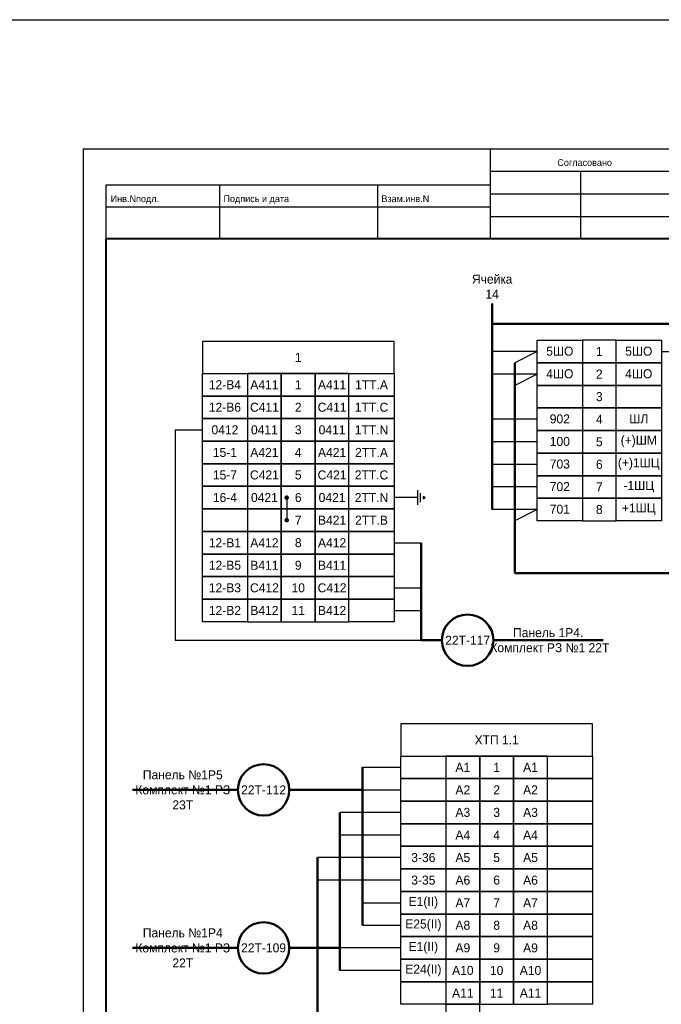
# Model space of a CAD drawing. Header units: millimetres. Extents: x 7700 to 12777, y -2533 to 2568.
# Tile 64 of 74: x 12140 to 12283, y 883 to 1101. Entities that reach past the tile are written whole.
import ezdxf

# ---------------------------------------------------------------- set-up
doc = ezdxf.new("R2010")
doc.units = ezdxf.units.MM
doc.styles.add('SIMPLEX', font='txt', dxfattribs={"height": 5})

msp = doc.modelspace()

# ---------------------------------------------------------------- linework, layer by layer
for p, q in [((12154.54, 1072.46), (12451.59, 1072.46)), ((12154.54, 1072.46), (12451.59, 1072.46)), ((12154.54, 1072.46), (12154.54, 652.45)), ((12244.78, 1072.46), (12244.78, 1052.46)), ((12244.78, 1067.46), (12309.78, 1067.46)), ((12264.78, 1067.46), (12264.78, 1052.46)), ((12159.59, 1064.46), (12159.59, 1052.46)), ((12159.59, 1064.46), (12244.78, 1064.46)), ((12184.78, 1064.46), (12184.78, 1052.46)), ((12219.78, 1064.46), (12219.78, 1052.46)), ((12244.78, 1062.46), (12309.78, 1062.46)), ((12159.59, 1059.59), (12244.78, 1059.59)), ((12244.78, 1057.46), (12309.78, 1057.46)), ((12255.21, 1027.53), (12245.21, 1027.53)), ((12255.21, 1027.53), (12250.21, 1025.03)), ((12282.71, 1027.53), (12292.71, 1027.53)), ((12255.21, 1022.53), (12245.21, 1022.53)), ((12255.21, 1022.53), (12250.21, 1020.03)), ((12255.21, 1012.53), (12245.21, 1012.53)), ((12174.95, 1010.18), (12180.98, 1010.18)), ((12174.95, 1010.18), (12174.95, 963.58)), ((12255.21, 1007.53), (12245.21, 1007.53)), ((12255.21, 1002.53), (12245.21, 1002.53)), ((12228.71, 993.55), (12228.71, 996.8)), ((12255.21, 997.53), (12245.21, 997.53)), ((12199.67, 995.18), (12199.67, 990.18)), ((12228.71, 995.18), (12223.47, 995.18)), ((12229.36, 994.2), (12229.36, 996.15)), ((12230.01, 994.85), (12230.01, 995.5)), ((12230.01, 995.5), (12230.34, 995.18)), ((12230.01, 994.85), (12230.34, 995.18)), ((12255.21, 992.53), (12245.21, 992.53)), ((12255.21, 992.53), (12250.21, 990.04)), ((12223.47, 985.18), (12229.51, 985.18)), ((12223.47, 975.18), (12229.51, 975.18)), ((12223.47, 970.18), (12229.51, 970.18)), ((12174.95, 963.58), (12229.51, 963.58)), ((12216.47, 935.43), (12224.96, 935.43)), ((12216.47, 930.43), (12224.96, 930.43)), ((12224.96, 925.43), (12211.47, 925.43)), ((12224.96, 920.43), (12211.47, 920.43)), ((12224.96, 915.43), (12206.47, 915.43)), ((12224.96, 910.43), (12206.47, 910.43)), ((12216.47, 905.43), (12224.96, 905.43)), ((12216.47, 900.43), (12224.96, 900.43)), ((12224.96, 895.43), (12211.47, 895.43)), ((12224.96, 890.43), (12211.47, 890.43))]:
    msp.add_line(p, q)
at = {"lineweight": 40}
msp.add_line((12159.59, 1052.46), (12159.59, 657.37), dxfattribs=at)
at = {"linetype": 'Continuous', "lineweight": 40}
msp.add_line((12446.59, 1052.46), (12159.59, 1052.46), dxfattribs=at)
at = {"linetype": 'Continuous'}
for p, q in [((12260.6, 1052.46), (12240.6, 1052.46)), ((12300.6, 1052.46), (12280.6, 1052.46))]:
    msp.add_line(p, q, dxfattribs=at)
at = {"lineweight": 50}
for p, q in [((12245.21, 1038.19), (12245.21, 992.53)), ((12386.83, 1033.68), (12245.21, 1033.68)), ((12250.21, 1025.03), (12250.21, 978.43)), ((12229.51, 985.18), (12229.51, 963.58)), ((12399.65, 978.43), (12250.21, 978.43)), ((12229.51, 963.58), (12234.08, 963.58)), ((12245.48, 963.58), (12269.79, 963.58)), ((12216.47, 935.43), (12216.47, 900.43)), ((12188.85, 930.43), (12165.48, 930.43)), ((12216.47, 930.43), (12200.25, 930.43)), ((12211.47, 925.43), (12211.47, 890.43)), ((12206.47, 915.43), (12206.47, 850.44)), ((12188.85, 895.43), (12165.48, 895.43)), ((12211.47, 895.43), (12200.25, 895.43))]:
    msp.add_line(p, q, dxfattribs=at)
at = {"color": 2}
msp.add_lwpolyline([(7701.96, 1101.04), (12739.64, 1101.04), (12739.64, 528.85), (7701.96, 528.85)], close=True, dxfattribs=at)
for points in [[(12180.98, 1022.68), (12223.47, 1022.68), (12223.47, 1029.79), (12180.98, 1029.79)], [(12265.21, 1025.03), (12255.21, 1025.03), (12255.21, 1030.03), (12265.21, 1030.03)], [(12265.21, 1025.03), (12255.21, 1025.03), (12255.21, 1030.03), (12265.21, 1030.03)], [(12265.21, 1025.03), (12272.71, 1025.03), (12272.71, 1030.03), (12265.21, 1030.03)], [(12282.71, 1025.03), (12272.71, 1025.03), (12272.71, 1030.03), (12282.71, 1030.03)], [(12282.71, 1025.03), (12272.71, 1025.03), (12272.71, 1030.03), (12282.71, 1030.03)], [(12265.21, 1020.03), (12255.21, 1020.03), (12255.21, 1025.03), (12265.21, 1025.03)], [(12265.21, 1020.03), (12255.21, 1020.03), (12255.21, 1025.03), (12265.21, 1025.03)], [(12265.21, 1020.03), (12272.71, 1020.03), (12272.71, 1025.03), (12265.21, 1025.03)], [(12282.71, 1020.03), (12272.71, 1020.03), (12272.71, 1025.03), (12282.71, 1025.03)], [(12282.71, 1020.03), (12272.71, 1020.03), (12272.71, 1025.03), (12282.71, 1025.03)], [(12190.98, 1017.68), (12180.98, 1017.68), (12180.98, 1022.68), (12190.98, 1022.68)], [(12190.98, 1017.68), (12198.48, 1017.68), (12198.48, 1022.68), (12190.98, 1022.68)], [(12198.48, 1017.68), (12205.98, 1017.68), (12205.98, 1022.68), (12198.48, 1022.68)], [(12205.98, 1017.68), (12213.47, 1017.68), (12213.47, 1022.68), (12205.98, 1022.68)], [(12223.47, 1017.68), (12213.47, 1017.68), (12213.47, 1022.68), (12223.47, 1022.68)], [(12265.21, 1015.03), (12255.21, 1015.03), (12255.21, 1020.03), (12265.21, 1020.03)], [(12265.21, 1015.03), (12255.21, 1015.03), (12255.21, 1020.03), (12265.21, 1020.03)], [(12265.21, 1015.03), (12272.71, 1015.03), (12272.71, 1020.03), (12265.21, 1020.03)], [(12282.71, 1015.03), (12272.71, 1015.03), (12272.71, 1020.03), (12282.71, 1020.03)], [(12282.71, 1015.03), (12272.71, 1015.03), (12272.71, 1020.03), (12282.71, 1020.03)], [(12190.98, 1012.68), (12180.98, 1012.68), (12180.98, 1017.68), (12190.98, 1017.68)], [(12190.98, 1012.68), (12198.48, 1012.68), (12198.48, 1017.68), (12190.98, 1017.68)], [(12198.48, 1012.68), (12205.98, 1012.68), (12205.98, 1017.68), (12198.48, 1017.68)], [(12205.98, 1012.68), (12213.47, 1012.68), (12213.47, 1017.68), (12205.98, 1017.68)], [(12223.47, 1012.68), (12213.47, 1012.68), (12213.47, 1017.68), (12223.47, 1017.68)], [(12265.21, 1010.03), (12255.21, 1010.03), (12255.21, 1015.03), (12265.21, 1015.03)], [(12265.21, 1010.03), (12255.21, 1010.03), (12255.21, 1015.03), (12265.21, 1015.03)], [(12265.21, 1010.03), (12272.71, 1010.03), (12272.71, 1015.03), (12265.21, 1015.03)], [(12282.71, 1010.03), (12272.71, 1010.03), (12272.71, 1015.03), (12282.71, 1015.03)], [(12282.71, 1010.03), (12272.71, 1010.03), (12272.71, 1015.03), (12282.71, 1015.03)], [(12190.98, 1007.68), (12180.98, 1007.68), (12180.98, 1012.68), (12190.98, 1012.68)], [(12190.98, 1007.68), (12198.48, 1007.68), (12198.48, 1012.68), (12190.98, 1012.68)], [(12198.48, 1007.68), (12205.98, 1007.68), (12205.98, 1012.68), (12198.48, 1012.68)], [(12205.98, 1007.68), (12213.47, 1007.68), (12213.47, 1012.68), (12205.98, 1012.68)], [(12223.47, 1007.68), (12213.47, 1007.68), (12213.47, 1012.68), (12223.47, 1012.68)], [(12265.21, 1005.03), (12255.21, 1005.03), (12255.21, 1010.03), (12265.21, 1010.03)], [(12265.21, 1005.03), (12255.21, 1005.03), (12255.21, 1010.03), (12265.21, 1010.03)], [(12265.21, 1005.03), (12272.71, 1005.03), (12272.71, 1010.03), (12265.21, 1010.03)], [(12282.71, 1005.03), (12272.71, 1005.03), (12272.71, 1010.03), (12282.71, 1010.03)], [(12282.71, 1005.03), (12272.71, 1005.03), (12272.71, 1010.03), (12282.71, 1010.03)], [(12190.98, 1002.68), (12180.98, 1002.68), (12180.98, 1007.68), (12190.98, 1007.68)], [(12190.98, 1002.68), (12198.48, 1002.68), (12198.48, 1007.68), (12190.98, 1007.68)], [(12198.48, 1002.68), (12205.98, 1002.68), (12205.98, 1007.68), (12198.48, 1007.68)], [(12205.98, 1002.68), (12213.47, 1002.68), (12213.47, 1007.68), (12205.98, 1007.68)], [(12223.47, 1002.68), (12213.47, 1002.68), (12213.47, 1007.68), (12223.47, 1007.68)], [(12265.21, 1000.03), (12255.21, 1000.03), (12255.21, 1005.03), (12265.21, 1005.03)], [(12265.21, 1000.03), (12255.21, 1000.03), (12255.21, 1005.03), (12265.21, 1005.03)], [(12265.21, 1000.03), (12272.71, 1000.03), (12272.71, 1005.03), (12265.21, 1005.03)], [(12282.71, 1000.03), (12272.71, 1000.03), (12272.71, 1005.03), (12282.71, 1005.03)], [(12282.71, 1000.03), (12272.71, 1000.03), (12272.71, 1005.03), (12282.71, 1005.03)], [(12190.98, 997.68), (12180.98, 997.68), (12180.98, 1002.68), (12190.98, 1002.68)], [(12190.98, 997.68), (12198.48, 997.68), (12198.48, 1002.68), (12190.98, 1002.68)], [(12198.48, 997.68), (12205.98, 997.68), (12205.98, 1002.68), (12198.48, 1002.68)], [(12205.98, 997.68), (12213.47, 997.68), (12213.47, 1002.68), (12205.98, 1002.68)], [(12223.47, 997.68), (12213.47, 997.68), (12213.47, 1002.68), (12223.47, 1002.68)], [(12265.21, 995.03), (12255.21, 995.03), (12255.21, 1000.03), (12265.21, 1000.03)], [(12265.21, 995.03), (12255.21, 995.03), (12255.21, 1000.03), (12265.21, 1000.03)], [(12265.21, 995.03), (12272.71, 995.03), (12272.71, 1000.03), (12265.21, 1000.03)], [(12282.71, 995.03), (12272.71, 995.03), (12272.71, 1000.03), (12282.71, 1000.03)], [(12282.71, 995.03), (12272.71, 995.03), (12272.71, 1000.03), (12282.71, 1000.03)], [(12190.98, 992.68), (12180.98, 992.68), (12180.98, 997.68), (12190.98, 997.68)], [(12190.98, 992.68), (12180.98, 992.68), (12180.98, 997.68), (12190.98, 997.68)], [(12190.98, 992.68), (12198.48, 992.68), (12198.48, 997.68), (12190.98, 997.68)], [(12190.98, 992.68), (12198.48, 992.68), (12198.48, 997.68), (12190.98, 997.68)], [(12198.48, 992.68), (12205.98, 992.68), (12205.98, 997.68), (12198.48, 997.68)], [(12205.98, 992.68), (12213.47, 992.68), (12213.47, 997.68), (12205.98, 997.68)], [(12205.98, 992.68), (12213.47, 992.68), (12213.47, 997.68), (12205.98, 997.68)], [(12223.47, 992.68), (12213.47, 992.68), (12213.47, 997.68), (12223.47, 997.68)], [(12223.47, 992.68), (12213.47, 992.68), (12213.47, 997.68), (12223.47, 997.68)], [(12265.21, 990.04), (12255.21, 990.04), (12255.21, 995.03), (12265.21, 995.03)], [(12265.21, 990.04), (12255.21, 990.04), (12255.21, 995.03), (12265.21, 995.03)], [(12265.21, 990.04), (12272.71, 990.04), (12272.71, 995.03), (12265.21, 995.03)], [(12282.71, 990.04), (12272.71, 990.04), (12272.71, 995.03), (12282.71, 995.03)], [(12282.71, 990.04), (12272.71, 990.04), (12272.71, 995.03), (12282.71, 995.03)], [(12190.98, 987.68), (12180.98, 987.68), (12180.98, 992.68), (12190.98, 992.68)], [(12190.98, 987.68), (12198.48, 987.68), (12198.48, 992.68), (12190.98, 992.68)], [(12198.48, 987.68), (12205.98, 987.68), (12205.98, 992.68), (12198.48, 992.68)], [(12205.98, 987.68), (12213.47, 987.68), (12213.47, 992.68), (12205.98, 992.68)], [(12223.47, 987.68), (12213.47, 987.68), (12213.47, 992.68), (12223.47, 992.68)], [(12190.98, 982.68), (12180.98, 982.68), (12180.98, 987.68), (12190.98, 987.68)], [(12190.98, 982.68), (12198.48, 982.68), (12198.48, 987.68), (12190.98, 987.68)], [(12198.48, 982.68), (12205.98, 982.68), (12205.98, 987.68), (12198.48, 987.68)], [(12205.98, 982.68), (12213.47, 982.68), (12213.47, 987.68), (12205.98, 987.68)], [(12223.47, 982.68), (12213.47, 982.68), (12213.47, 987.68), (12223.47, 987.68)], [(12190.98, 977.68), (12180.98, 977.68), (12180.98, 982.68), (12190.98, 982.68)], [(12190.98, 977.68), (12198.48, 977.68), (12198.48, 982.68), (12190.98, 982.68)], [(12198.48, 977.68), (12205.98, 977.68), (12205.98, 982.68), (12198.48, 982.68)], [(12205.98, 977.68), (12213.47, 977.68), (12213.47, 982.68), (12205.98, 982.68)], [(12223.47, 977.68), (12213.47, 977.68), (12213.47, 982.68), (12223.47, 982.68)], [(12190.98, 972.68), (12180.98, 972.68), (12180.98, 977.68), (12190.98, 977.68)], [(12190.98, 972.68), (12198.48, 972.68), (12198.48, 977.68), (12190.98, 977.68)], [(12198.48, 972.68), (12205.98, 972.68), (12205.98, 977.68), (12198.48, 977.68)], [(12205.98, 972.68), (12213.47, 972.68), (12213.47, 977.68), (12205.98, 977.68)], [(12223.47, 972.68), (12213.47, 972.68), (12213.47, 977.68), (12223.47, 977.68)], [(12190.98, 967.68), (12180.98, 967.68), (12180.98, 972.68), (12190.98, 972.68)], [(12190.98, 967.68), (12198.48, 967.68), (12198.48, 972.68), (12190.98, 972.68)], [(12198.48, 967.68), (12205.98, 967.68), (12205.98, 972.68), (12198.48, 972.68)], [(12205.98, 967.68), (12213.47, 967.68), (12213.47, 972.68), (12205.98, 972.68)], [(12223.47, 967.68), (12213.47, 967.68), (12213.47, 972.68), (12223.47, 972.68)], [(12224.96, 937.93), (12267.46, 937.93), (12267.46, 945.05), (12224.96, 945.05)], [(12234.96, 932.93), (12224.96, 932.93), (12224.96, 937.93), (12234.96, 937.93)], [(12234.96, 932.93), (12242.46, 932.93), (12242.46, 937.93), (12234.96, 937.93)], [(12242.46, 932.93), (12249.96, 932.93), (12249.96, 937.93), (12242.46, 937.93)], [(12249.96, 932.93), (12257.46, 932.93), (12257.46, 937.93), (12249.96, 937.93)], [(12267.46, 932.93), (12257.46, 932.93), (12257.46, 937.93), (12267.46, 937.93)], [(12234.96, 927.93), (12224.96, 927.93), (12224.96, 932.93), (12234.96, 932.93)], [(12234.96, 927.93), (12242.46, 927.93), (12242.46, 932.93), (12234.96, 932.93)], [(12242.46, 927.93), (12249.96, 927.93), (12249.96, 932.93), (12242.46, 932.93)], [(12249.96, 927.93), (12257.46, 927.93), (12257.46, 932.93), (12249.96, 932.93)], [(12267.46, 927.93), (12257.46, 927.93), (12257.46, 932.93), (12267.46, 932.93)], [(12234.96, 922.93), (12224.96, 922.93), (12224.96, 927.93), (12234.96, 927.93)], [(12234.96, 922.93), (12242.46, 922.93), (12242.46, 927.93), (12234.96, 927.93)], [(12242.46, 922.93), (12249.96, 922.93), (12249.96, 927.93), (12242.46, 927.93)], [(12249.96, 922.93), (12257.46, 922.93), (12257.46, 927.93), (12249.96, 927.93)], [(12267.46, 922.93), (12257.46, 922.93), (12257.46, 927.93), (12267.46, 927.93)], [(12234.96, 917.93), (12224.96, 917.93), (12224.96, 922.93), (12234.96, 922.93)], [(12234.96, 917.93), (12242.46, 917.93), (12242.46, 922.93), (12234.96, 922.93)], [(12242.46, 917.93), (12249.96, 917.93), (12249.96, 922.93), (12242.46, 922.93)], [(12249.96, 917.93), (12257.46, 917.93), (12257.46, 922.93), (12249.96, 922.93)], [(12267.46, 917.93), (12257.46, 917.93), (12257.46, 922.93), (12267.46, 922.93)], [(12234.96, 912.93), (12224.96, 912.93), (12224.96, 917.93), (12234.96, 917.93)], [(12234.96, 912.93), (12242.46, 912.93), (12242.46, 917.93), (12234.96, 917.93)], [(12242.46, 912.93), (12249.96, 912.93), (12249.96, 917.93), (12242.46, 917.93)], [(12249.96, 912.93), (12257.46, 912.93), (12257.46, 917.93), (12249.96, 917.93)], [(12267.46, 912.93), (12257.46, 912.93), (12257.46, 917.93), (12267.46, 917.93)], [(12234.96, 907.93), (12224.96, 907.93), (12224.96, 912.93), (12234.96, 912.93)], [(12234.96, 907.93), (12224.96, 907.93), (12224.96, 912.93), (12234.96, 912.93)], [(12234.96, 907.93), (12242.46, 907.93), (12242.46, 912.93), (12234.96, 912.93)], [(12234.96, 907.93), (12242.46, 907.93), (12242.46, 912.93), (12234.96, 912.93)], [(12242.46, 907.93), (12249.96, 907.93), (12249.96, 912.93), (12242.46, 912.93)], [(12249.96, 907.93), (12257.46, 907.93), (12257.46, 912.93), (12249.96, 912.93)], [(12249.96, 907.93), (12257.46, 907.93), (12257.46, 912.93), (12249.96, 912.93)], [(12267.46, 907.93), (12257.46, 907.93), (12257.46, 912.93), (12267.46, 912.93)], [(12267.46, 907.93), (12257.46, 907.93), (12257.46, 912.93), (12267.46, 912.93)], [(12234.96, 902.93), (12224.96, 902.93), (12224.96, 907.93), (12234.96, 907.93)], [(12234.96, 902.93), (12242.46, 902.93), (12242.46, 907.93), (12234.96, 907.93)], [(12242.46, 902.93), (12249.96, 902.93), (12249.96, 907.93), (12242.46, 907.93)], [(12249.96, 902.93), (12257.46, 902.93), (12257.46, 907.93), (12249.96, 907.93)], [(12267.46, 902.93), (12257.46, 902.93), (12257.46, 907.93), (12267.46, 907.93)], [(12234.96, 897.93), (12224.96, 897.93), (12224.96, 902.93), (12234.96, 902.93)], [(12234.96, 897.93), (12242.46, 897.93), (12242.46, 902.93), (12234.96, 902.93)], [(12242.46, 897.93), (12249.96, 897.93), (12249.96, 902.93), (12242.46, 902.93)], [(12249.96, 897.93), (12257.46, 897.93), (12257.46, 902.93), (12249.96, 902.93)], [(12267.46, 897.93), (12257.46, 897.93), (12257.46, 902.93), (12267.46, 902.93)], [(12234.96, 892.93), (12224.96, 892.93), (12224.96, 897.93), (12234.96, 897.93)], [(12234.96, 892.93), (12242.46, 892.93), (12242.46, 897.93), (12234.96, 897.93)], [(12242.46, 892.93), (12249.96, 892.93), (12249.96, 897.93), (12242.46, 897.93)], [(12249.96, 892.93), (12257.46, 892.93), (12257.46, 897.93), (12249.96, 897.93)], [(12267.46, 892.93), (12257.46, 892.93), (12257.46, 897.93), (12267.46, 897.93)], [(12234.96, 887.93), (12224.96, 887.93), (12224.96, 892.93), (12234.96, 892.93)], [(12234.96, 887.93), (12224.96, 887.93), (12224.96, 892.93), (12234.96, 892.93)], [(12234.96, 887.93), (12242.46, 887.93), (12242.46, 892.93), (12234.96, 892.93)], [(12234.96, 887.93), (12242.46, 887.93), (12242.46, 892.93), (12234.96, 892.93)], [(12242.46, 887.93), (12249.96, 887.93), (12249.96, 892.93), (12242.46, 892.93)], [(12249.96, 887.93), (12257.46, 887.93), (12257.46, 892.93), (12249.96, 892.93)], [(12249.96, 887.93), (12257.46, 887.93), (12257.46, 892.93), (12249.96, 892.93)], [(12267.46, 887.93), (12257.46, 887.93), (12257.46, 892.93), (12267.46, 892.93)], [(12267.46, 887.93), (12257.46, 887.93), (12257.46, 892.93), (12267.46, 892.93)], [(12234.96, 882.93), (12224.96, 882.93), (12224.96, 887.93), (12234.96, 887.93)], [(12234.96, 882.93), (12224.96, 882.93), (12224.96, 887.93), (12234.96, 887.93)], [(12234.96, 882.93), (12242.46, 882.93), (12242.46, 887.93), (12234.96, 887.93)], [(12234.96, 882.93), (12242.46, 882.93), (12242.46, 887.93), (12234.96, 887.93)], [(12242.46, 882.93), (12249.96, 882.93), (12249.96, 887.93), (12242.46, 887.93)], [(12249.96, 882.93), (12257.46, 882.93), (12257.46, 887.93), (12249.96, 887.93)], [(12249.96, 882.93), (12257.46, 882.93), (12257.46, 887.93), (12249.96, 887.93)], [(12267.46, 882.93), (12257.46, 882.93), (12257.46, 887.93), (12267.46, 887.93)], [(12267.46, 882.93), (12257.46, 882.93), (12257.46, 887.93), (12267.46, 887.93)], [(12234.96, 877.94), (12242.46, 877.94), (12242.46, 882.93), (12234.96, 882.93)]]:
    msp.add_lwpolyline(points, close=True)
at = {"const_width": 0.45}
for points in [[(12199.67, 995.45, 1), (12199.67, 994.9, 1)], [(12199.67, 990.45, 1), (12199.67, 989.9, 1)]]:
    msp.add_lwpolyline(points, format="xyb", close=True, dxfattribs=at)
at = {"lineweight": 50}
for centre in [(12239.78, 963.58), (12194.55, 930.43), (12194.55, 895.43)]:
    msp.add_circle(centre, 5.7, dxfattribs=at)

# ---------------------------------------------------------------- texts
at = {"linetype": 'Continuous', "style": 'SIMPLEX'}
for s, p in [('Согласовано', (12259.66, 1068.63)), ('Инв.Nподл.', (12160.66, 1060.63)), ('Подпись и дата', (12185.66, 1060.63)), ('Взам.инв.N', (12220.66, 1060.63))]:
    msp.add_text(s, height=1.5, dxfattribs=at).set_placement(p)
at = {"char_height": 2, "attachment_point": 5, "style": 'SIMPLEX'}
for s, insert, width, rotation in [('Ячейка 14', (12245.21, 1041.91), 9.9995, 0.0001), ('5ШО', (12260.21, 1027.6), 9.9995, 0), ('5ШО', (12277.71, 1027.6), 9.9995, 0), ('4ШО', (12260.21, 1022.6), 9.9995, 0), ('4ШО', (12277.71, 1022.6), 9.9995, 0), ('12-B4', (12185.98, 1020.18), 9.9996, 0), ('A411', (12194.73, 1020.18), 7.4996, 0), ('A411', (12209.73, 1020.18), 7.4996, 0), ('1ТТ.A', (12218.47, 1020.18), 9.9996, 0), ('12-B6', (12185.98, 1015.18), 9.9996, 0), ('С411', (12194.73, 1015.18), 7.4996, 0), ('С411', (12209.73, 1015.18), 7.4996, 0), ('1ТТ.C', (12218.47, 1015.18), 9.9996, 0), ('902', (12260.21, 1012.6), 9.9995, 0), ('ШЛ', (12277.71, 1012.6), 9.9995, 0), ('0412', (12185.98, 1010.18), 9.9995, 0), ('0411', (12194.73, 1010.18), 7.4996, 0), ('0411', (12209.73, 1010.18), 7.4996, 0), ('1ТТ.N', (12218.47, 1010.18), 9.9996, 0), ('100', (12260.21, 1007.6), 9.9995, 0), ('(+)ШМ', (12277.71, 1007.6), 9.9995, 0), ('15-1', (12185.98, 1005.18), 9.9995, 0), ('A421', (12194.73, 1005.18), 7.4996, 0), ('A421', (12209.73, 1005.18), 7.4996, 0), ('2ТТ.A', (12218.47, 1005.18), 9.9996, 0), ('703', (12260.21, 1002.6), 9.9995, 0), ('(+)1ШЦ', (12277.71, 1002.6), 9.9995, 0), ('15-7', (12185.98, 1000.18), 9.9995, 0), ('С421', (12194.73, 1000.18), 7.4996, 0), ('C421', (12209.73, 1000.18), 7.4996, 0), ('2ТТ.C', (12218.47, 1000.18), 9.9996, 0), ('702', (12260.21, 997.6), 9.9995, 0), ('-1ШЦ', (12277.71, 997.6), 9.9995, 0), ('16-4', (12185.98, 995.18), 9.9995, 0), ('0421', (12194.73, 995.18), 7.4996, 0), ('0421', (12209.73, 995.18), 7.4996, 0), ('2ТТ.N', (12218.47, 995.18), 9.9996, 0), ('701', (12260.21, 992.6), 9.9995, 0), ('+1ШЦ', (12277.71, 992.6), 9.9995, 0), ('B421', (12209.73, 990.18), 7.4996, 0), ('2ТТ.B', (12218.47, 990.18), 9.9996, 0), ('12-B1', (12185.98, 985.18), 9.9996, 0), ('A412', (12194.73, 985.18), 7.4996, 0), ('A412', (12209.73, 985.18), 7.4996, 0), ('12-B5', (12185.98, 980.18), 9.9996, 0), ('B411', (12194.73, 980.18), 7.4996, 0), ('B411', (12209.73, 980.18), 7.4996, 0), ('12-B3', (12185.98, 975.18), 9.9996, 0), ('C412', (12194.73, 975.18), 7.4996, 0), ('C412', (12209.73, 975.18), 7.4996, 0), ('12-B2', (12185.98, 970.18), 9.9996, 0), ('B412', (12194.73, 970.18), 7.4996, 0), ('B412', (12209.73, 970.18), 7.4996, 0), ('A1', (12238.71, 935.43), 7.4997, 0), ('A1', (12253.71, 935.43), 7.4997, 0), ('A2', (12238.71, 930.43), 7.4997, 0), ('A2', (12253.71, 930.43), 7.4997, 0), ('A3', (12238.71, 925.43), 7.4997, 0), ('A3', (12253.71, 925.43), 7.4997, 0), ('A4', (12238.71, 920.43), 7.4997, 0), ('A4', (12253.71, 920.43), 7.4997, 0), ('3-36', (12229.96, 915.43), 9.9996, 0), ('A5', (12238.71, 915.43), 7.4997, 0), ('A5', (12253.71, 915.43), 7.4997, 0), ('3-35', (12229.96, 910.43), 9.9996, 0), ('A6 ', (12238.71, 910.43), 7.4997, 0), ('A6', (12253.71, 910.43), 7.4997, 0), ('E1(II)', (12229.96, 905.43), 9.9995, 0), ('A7', (12238.71, 905.43), 7.4997, 0), ('A7', (12253.71, 905.43), 7.4997, 0), ('E25(II)', (12229.96, 900.43), 9.9995, 0), ('A8', (12238.71, 900.43), 7.4997, 0), ('A8', (12253.71, 900.43), 7.4997, 0), ('E1(II)', (12229.96, 895.43), 9.9995, 0), ('A9', (12238.71, 895.43), 7.4997, 0), ('A9', (12253.71, 895.43), 7.4997, 0), ('E24(II)', (12229.96, 890.43), 7.4997, 0), ('A10', (12238.71, 890.43), 7.4997, 0), ('A10', (12253.71, 890.43), 7.4997, 0), ('A11', (12238.71, 885.43), 7.4997, 0), ('A11', (12253.71, 885.43), 7.4997, 0)]:
    msp.add_mtext(s, dxfattribs=dict(at, insert=insert, width=width, rotation=rotation))
for s, insert, width in [('1', (12202.23, 1026.23), 42.4981), ('1', (12268.96, 1027.53), 9.9995), ('2', (12268.96, 1022.53), 9.9995), ('1', (12202.23, 1020.18), 7.4997), ('3', (12268.96, 1017.53), 9.9995), ('2', (12202.23, 1015.18), 7.4997), ('4', (12268.96, 1012.53), 9.9995), ('3', (12202.23, 1010.18), 7.4997), ('5', (12268.96, 1007.53), 9.9995), ('4', (12202.23, 1005.18), 7.4997), ('6', (12268.96, 1002.53), 9.9995), ('5', (12202.23, 1000.18), 7.4997), ('7', (12268.96, 997.53), 9.9995), ('6', (12202.23, 995.18), 7.4997), ('8', (12268.96, 992.53), 9.9995), ('7', (12202.23, 990.18), 7.4997), ('8', (12202.23, 985.18), 7.4997), ('9', (12202.23, 980.18), 7.4997), ('10', (12202.23, 975.18), 7.4997), ('11', (12202.23, 970.18), 7.4997), ('Панель 1Р4.\\P Комплект РЗ №1 22Т ', (12257.63, 963.58), 25.7971), ('XTП 1.1', (12246.21, 941.49), 42.4981), ('1', (12246.21, 935.43), 7.4997), ('Панель №1Р5\\PКомплект №1 РЗ 23Т', (12176.64, 930.43), 22.9135), ('2', (12246.21, 930.43), 7.4997), ('3', (12246.21, 925.43), 7.4997), ('4', (12246.21, 920.43), 7.4997), ('5', (12246.21, 915.43), 7.4997), ('6', (12246.21, 910.43), 7.4997), ('7', (12246.21, 905.43), 7.4997), ('8', (12246.21, 900.43), 7.4997), ('Панель №1Р4\\PКомплект №1 РЗ 22Т', (12176.64, 895.43), 22.9135), ('9', (12246.21, 895.43), 7.4997), ('10', (12246.21, 890.43), 7.4997), ('11', (12246.21, 885.43), 7.4997)]:
    msp.add_mtext(s, dxfattribs=dict(at, insert=insert, width=width))
at = {"color": 4, "char_height": 2, "width": 11.4, "attachment_point": 5, "style": 'SIMPLEX'}
for s, insert in [('22Т-117', (12239.78, 963.58)), ('22Т-112', (12194.55, 930.43)), ('22Т-109', (12194.55, 895.43))]:
    msp.add_mtext(s, dxfattribs=dict(at, insert=insert))

doc.saveas('drawing.dxf')
